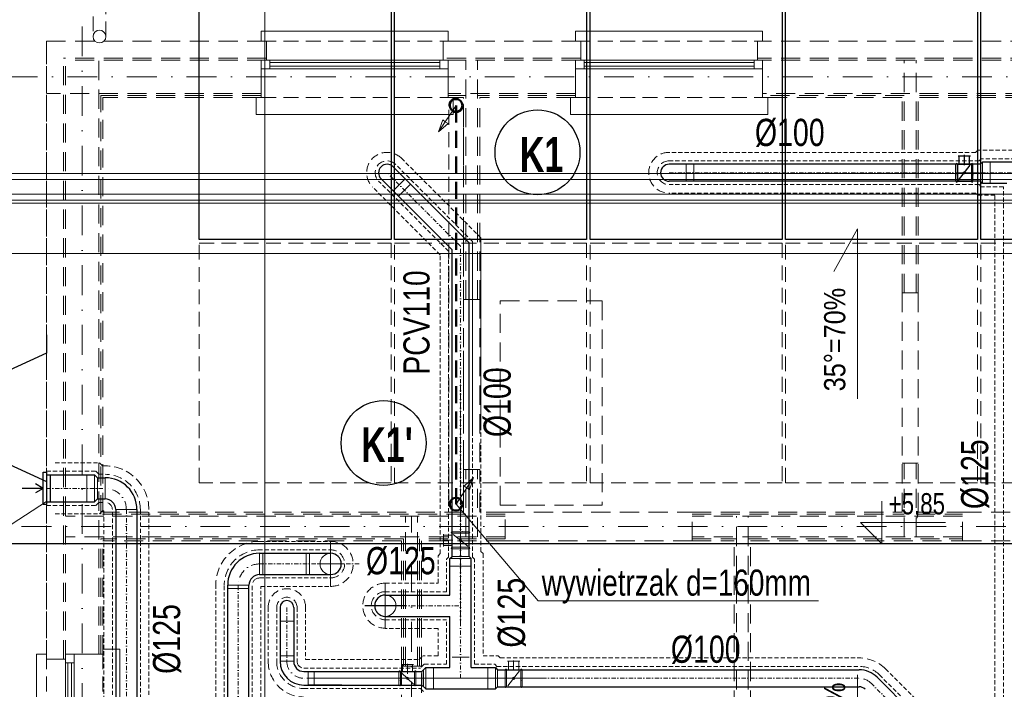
# Model space of a CAD drawing. Header units: inches. Extents: x 57112 to 98566, y -51777 to -16564.
# Tile 129 of 138: x 80411 to 80990, y -20539 to -20145. Entities that reach past the tile are written whole.
import ezdxf

# ---------------------------------------------------------------- set-up
doc = ezdxf.new("R2010")
doc.units = ezdxf.units.IN
doc.header["$MEASUREMENT"] = 0
for name, pattern in [('CENTER', [10.16, 6.35, -1.27, 1.27, -1.27]), ('DASHDOT', [1, 0.5, -0.25, 0, -0.25]), ('DASHED', [0.75, 0.5, -0.25]), ('HIDDEN', [0.375, 0.25, -0.125])]:
    doc.linetypes.add(name, pattern=pattern)
doc.layers.get('0').update_dxf_attribs({"color": 251, "lineweight": 0})
for name, color, linetype, lineweight in [('## 02 KS NAD POSADZKĄ', 3, 'DASHED', 30), ('## 02 KS PION', 3, 'Continuous', 30), ('## 02 KS SREDNICE', 24, 'Continuous', 15), ('## 08 CENTRALA REKUP', 204, 'Continuous', 25), ('## 08 Nawiew', 1, 'Continuous', 0), ('## 08 Nawiew opis', 1, 'Continuous', 0), ('## 08 WENTYL IZOLACJA', 4, 'DASHED', 18), ('## 08 Wywiew', 5, 'Continuous', 0), ('001 WENT NAWIEW', 1, 'Continuous', 25), ('Axial', 7, 'CENTER', 9), ('Main', 7, 'Continuous', 20), ('p-- przekrój-drew', 251, 'Continuous', 20), ('p--dach', 251, 'Continuous', 30), ('p--dach-rura spustowa', 2, 'Continuous', 0), ('p--dach-ściana przer.', 251, 'Continuous', 0), ('p--fotowoltaika', 250, 'Continuous', 30), ('p--koty wysok.', 251, 'Continuous', 0), ('p--osie konstr', 250, 'DASHDOT', 15), ('p--podpis rysunku', 7, 'Continuous', 0), ('p--przekrój-cienki', 251, 'Continuous', 5), ('p--płyta GK', 251, 'Continuous', 0), ('p--wiązar dachowy', 250, 'Continuous', 0)]:
    doc.layers.add(name, color=color, linetype=linetype, lineweight=lineweight)
doc.layers.add('Wywiew', color=1, linetype='Continuous')
doc.styles.add('1-50', font='arial.ttf', dxfattribs={"width": 0.75, "height": 12.5})
doc.styles.add('GENERATED_STYLE_3', font='txt')
doc.styles.add('GENERATED_STYLE_7', font='arialbd.ttf', dxfattribs={"width": 0.75})
doc.styles.get("Standard").update_dxf_attribs({"font": 'arial.ttf', "width": 0.75})
doc.linetypes.add('LINIA17', pattern='A,1e-05,[146,RODZLIN.shx,S=0.03819,R=0,X=0,Y=-0.13482],-1.52796', length=1.52797)

# ---------------------------------------------------------------- blocks, each defined once
blk = doc.blocks.new('A$C670D1017')
at = {"layer": '001 WENT NAWIEW'}
for p, q in [((1.4, 15.4375, 151.8), (8.6, 15.4375, 151.8)), ((2, 10.4375, 151.8), (2, 15.4375, 151.8)), ((5, 9.9375, 151.8), (5, 15.9375, 151.8)), ((8, 10.4375, 151.8), (8, 15.4375, 151.8)), ((0, 0.4375, 151.8), (0, 10.4375, 151.8)), ((0.875, 10.4375, 151.8), (0.875, 0.4375, 151.8)), ((0.875, 10.4375, 151.8), (9.125, 10.4375, 151.8)), ((1.5, 1.0625, 151.8), (8.5, 9.8125, 151.8)), ((9.125, 10.4375, 151.8), (9.125, 0.4375, 151.8)), ((10, 0.4375, 151.8), (10, 10.4375, 151.8)), ((0, 5.4375, 151.8), (10, 5.4375, 151.8)), ((0, 0.4375, 151.8), (9.125, 0.4375, 151.8))]:
    blk.add_line(p, q, dxfattribs=at)
blk.add_circle((5, 5.4375, 151.8), 0.625, dxfattribs=at)
for centre, start, end in [((0.4375, 10.4375, 151.8), 0, 180), ((9.5625, 10.4375, 151.8), 0, 180), ((0.4375, 0.4375, 151.8), 180, 0), ((9.5625, 0.4375, 151.8), 180, 0)]:
    blk.add_arc(centre, 0.4375, start, end, dxfattribs=at)
for p in [(0, 4.1875, 151.8), (0, 4.1875, 151.8), (10, 4.1875, 151.8), (10, 4.1875)]:
    blk.add_point(p, dxfattribs=at)
blk = doc.blocks.new('A$C670D1368')
at = {"layer": '## 08 Wywiew', "color": 5, "lineweight": 5}
for p, q in [((0.4375, 10, 151.8), (10.4375, 10, 151.8)), ((0.4375, 10, 151.8), (0.4375, 0.875, 151.8)), ((10.4375, 9.125, 151.8), (0.4375, 9.125, 151.8)), ((1.0625, 8.5, 151.8), (9.8125, 1.5, 151.8)), ((5.4375, 10, 151.8), (5.4375, 0, 151.8)), ((10.4375, 9.125, 151.8), (10.4375, 0.875, 151.8)), ((10.4375, 8, 151.8), (15.4375, 8, 151.8)), ((15.4375, 8.6, 151.8), (15.4375, 1.4, 151.8)), ((10.4375, 0.875, 151.8), (0.4375, 0.875, 151.8)), ((0.4375, 0, 151.8), (10.4375, 0, 151.8)), ((0.4375, 0, 151.8), (10.4375, 0, 151.8)), ((0.4375, 0, 151.8), (10.4375, 0, 151.8)), ((9.9375, 5, 151.8), (15.9375, 5, 151.8)), ((10.4375, 2, 151.8), (15.4375, 2, 151.8))]:
    blk.add_line(p, q, dxfattribs=at)
blk.add_circle((5.4375, 5, 151.8), 0.625, dxfattribs=at)
for centre, start, end in [((0.4375, 9.5625, 151.8), 90, 270), ((10.4375, 9.5625, 151.8), 270, 90), ((0.4375, 0.4375, 151.8), 90, 270), ((10.4375, 0.4375, 151.8), 270, 90)]:
    blk.add_arc(centre, 0.4375, start, end, dxfattribs=at)
for p in [(4.1875, 0, 151.8), (4.1875, 0)]:
    blk.add_point(p, dxfattribs=at)
blk = doc.blocks.new('okno-110-33.15')
at = {"linetype": 'Continuous', "ltscale": 35}
for p, q in [((0, 39.15), (110, 39.15)), ((-3, -10), (113, -10))]:
    blk.add_line(p, q, dxfattribs=at)
for p, q in [((0, 39.15), (0, 33.15)), ((110, 33.15), (110, 39.15)), ((3, 33.15), (3, 21.95)), ((107, 21.95), (107, 33.15)), ((5, 21.95), (0, 21.95)), ((0, 21.95), (0, 16.95)), ((0, 21.95), (0, 0)), ((105, 21.95), (5, 21.95)), ((5, 16.95), (5, 21.95)), ((5, 20.61), (105, 20.61)), ((5, 18.45), (105, 18.45)), ((110, 21.95), (105, 21.95)), ((105, 21.95), (105, 16.95)), ((110, 0), (110, 21.95)), ((110, 16.95), (110, 21.95)), ((0, 16.95), (5, 16.95)), ((5, 16.95), (105, 16.95)), ((105, 16.95), (110, 16.95)), ((-3, 0), (-3, -10)), ((0, 0), (-3, 0)), ((110, 0), (113, 0)), ((113, 0), (113, -10))]:
    blk.add_line(p, q)
at = {"linetype": 'HIDDEN', "ltscale": 35}
for p, q in [((0, 33.15), (110, 33.15)), ((0, 0), (110, 0))]:
    blk.add_line(p, q, dxfattribs=at)
blk = doc.blocks.new('kota wykoń')
for p, q in [((0, 25), (0, 0)), ((0, 0), (-12.5, 12.5)), ((-12.5, 12.5), (37.5, 12.5))]:
    blk.add_line(p, q)
at = {"lineweight": 0}
blk.add_line((-2.5, 0), (2.5, 0), dxfattribs=at)

msp = doc.modelspace()

# ---------------------------------------------------------------- linework, layer by layer
at = {"layer": '## 02 KS NAD POSADZKĄ', "color": 3, "lineweight": 50, "ltscale": 20}
msp.add_line((80667.891, -20195.624, 151.8), (80667.891, -20430.071, 151.8), dxfattribs=at)
at = {"layer": '## 02 KS PION', "color": 3, "lineweight": 20}
for p, q in [((80667.891, -20195.624, 151.8), (80657.652, -20211.268)), ((80657.652, -20211.268), (80660.05, -20204.164)), ((80657.652, -20211.268), (80663.202, -20206.227)), ((80660.05, -20204.164), (80661.578, -20205.27)), ((80663.202, -20206.227), (80661.578, -20205.27)), ((80667.891, -20430.071, 151.8), (80678.129, -20414.427)), ((80678.129, -20414.427), (80672.579, -20419.468)), ((80678.129, -20414.427), (80675.731, -20421.531)), ((80672.579, -20419.468), (80674.204, -20420.425)), ((80675.731, -20421.531), (80674.204, -20420.425))]:
    msp.add_line(p, q, dxfattribs=at)
at = {"layer": '## 02 KS PION', "color": 3, "lineweight": 50}
for centre in [(80667.891, -20195.624, 151.8), (80667.891, -20430.071, 151.8)]:
    msp.add_circle(centre, 3.75, dxfattribs=at)
at = {"layer": '## 02 KS PION', "color": 3, "lineweight": 30}
for centre in [(80715.836, -20223.235, 151.8), (80625.238, -20394.095, 151.8)]:
    msp.add_circle(centre, 24.979, dxfattribs=at)
at = {"layer": '## 02 KS SREDNICE', "linetype": 'Continuous'}
for p, q in [((80667.891, -20430.071, 151.8), (80716.168, -20486.835)), ((80716.168, -20486.835), (80881.061, -20486.835))]:
    msp.add_line(p, q, dxfattribs=at)
at = {"layer": '## 08 CENTRALA REKUP', "color": 204}
msp.add_line((80638.424, -20489.737, 151.8), (80614.13, -20489.737, 151.8), dxfattribs=at)
at = {"layer": '## 08 CENTRALA REKUP'}
msp.add_line((80638.424, -20489.737, 151.8), (80614.13, -20489.737, 151.8), dxfattribs=at)
at = {"layer": '## 08 Nawiew', "color": 4, "linetype": 'DASHED', "ltscale": 5}
for p, q in [((80973.591, -20223.227, 151.8), (80793.265, -20223.227, 151.8)), ((80973.591, -20223.227, 151.8), (80974.841, -20221.977, 151.8)), ((81021.64, -20221.977, 151.8), (80974.841, -20221.977, 151.8)), ((80682.534, -20273.495, 151.8), (80635.78, -20226.742, 151.8)), ((80658.534, -20283.436, 151.8), (80618.81, -20243.713, 151.8)), ((80973.591, -20247.227, 151.8), (80793.265, -20247.227, 151.8)), ((80974.841, -20248.477, 151.8), (80973.591, -20247.227, 151.8)), ((80984.991, -20248.477, 151.8), (80974.841, -20248.477, 151.8)), ((80984.991, -20607.312, 151.8), (80984.991, -20248.477, 151.8)), ((80682.534, -20457.884, 151.8), (80682.534, -20273.495, 151.8)), ((80682.534, -20384.613, 151.8), (80682.534, -20273.495, 151.8)), ((80658.534, -20459.134, 151.8), (80658.534, -20283.436, 151.8)), ((80431.965, -20405.743, 151.8), (80458.037, -20405.743, 151.8)), ((80459.787, -20407.493, 151.8), (80458.037, -20405.743, 151.8)), ((80459.787, -20407.493, 151.8), (80461.388, -20407.493, 151.8)), ((80459.787, -20433.993, 151.8), (80458.037, -20435.743, 151.8)), ((80459.787, -20433.993, 151.8), (80460.638, -20433.993, 151.8)), ((80460.638, -20433.993, 151.8), (80460.638, -20656.781, 151.8)), ((80431.965, -20435.743, 151.8), (80458.037, -20435.743, 151.8)), ((80487.138, -20434.705, 151.8), (80487.138, -20656.47, 151.8)), ((80552.252, -20451.929, 151.8), (80594.106, -20451.929, 151.8)), ((80658.534, -20459.134, 151.8), (80657.284, -20460.384, 151.8)), ((80657.284, -20476.487, 151.8), (80657.284, -20460.384, 151.8)), ((80657.284, -20476.487, 151.8), (80657.284, -20460.384, 151.8)), ((80682.534, -20457.884, 151.8), (80683.784, -20459.134, 151.8)), ((80683.784, -20459.134, 151.8), (80683.784, -20519.153, 151.8)), ((80526.502, -20607.312, 151.8), (80526.502, -20477.679, 151.8)), ((80553.002, -20478.429, 151.8), (80594.106, -20478.429, 151.8)), ((80553.002, -20607.312, 151.8), (80553.002, -20478.429, 151.8)), ((80626.263, -20476.487, 151.8), (80657.284, -20476.487, 151.8)), ((80557.338, -20490.74, 151.8), (80557.338, -20522.403, 151.8)), ((80579.338, -20490.74, 151.8), (80579.338, -20521.403, 151.8)), ((80657.284, -20503.107, 151.8), (80626.263, -20503.107, 151.8)), ((80657.284, -20519.153, 151.8), (80657.284, -20503.107, 151.8)), ((80646.134, -20521.403, 151.8), (80648.384, -20519.153, 151.8)), ((80657.284, -20519.153, 151.8), (80648.384, -20519.153, 151.8)), ((80683.784, -20519.153, 151.8), (80692.683, -20519.153, 151.8)), ((80693.933, -20520.403, 151.8), (80692.683, -20519.153, 151.8)), ((80693.933, -20520.403, 151.8), (80905.021, -20520.403, 151.8)), ((80579.338, -20521.403, 151.8), (80646.134, -20521.403, 151.8)), ((80920.578, -20526.847, 151.8), (80975.904, -20582.173, 151.8))]:
    msp.add_line(p, q, dxfattribs=at)
at = {"layer": '## 08 Nawiew', "color": 1, "linetype": 'Continuous', "lineweight": 30, "ltscale": 5}
for p, q in [((80976.491, -20230.227, 151.8), (80793.265, -20230.227, 151.8)), ((80976.491, -20230.227, 151.8), (80977.741, -20228.977, 151.8)), ((81018.741, -20228.977, 151.8), (80977.741, -20228.977, 151.8)), ((80976.491, -20240.227, 151.8), (80793.265, -20240.227, 151.8)), ((80977.741, -20241.477, 151.8), (80976.491, -20240.227, 151.8)), ((80991.991, -20241.477, 151.8), (80977.741, -20241.477, 151.8)), ((80552.252, -20458.929, 151.8), (80594.106, -20458.929, 151.8)), ((80664.284, -20483.487, 151.8), (80664.284, -20462.034, 151.8)), ((80552.252, -20471.429, 151.8), (80594.106, -20471.429, 151.8)), ((80533.502, -20608.062, 151.8), (80533.502, -20477.679, 151.8)), ((80546.002, -20608.062, 151.8), (80546.002, -20477.679, 151.8))]:
    msp.add_line(p, q, dxfattribs=at)
at = {"layer": '## 08 Nawiew', "color": 1, "linetype": 'Continuous', "lineweight": 20, "ltscale": 5}
for p, q in [((80803.265, -20230.227, 151.8), (80803.265, -20240.227, 151.8)), ((80807.765, -20230.227, 151.8), (80807.765, -20240.227, 151.8)), ((80971.991, -20240.227, 151.8), (80971.991, -20230.227, 151.8)), ((80976.491, -20240.227, 151.8), (80976.491, -20230.227, 151.8)), ((80977.741, -20241.477, 151.8), (80977.741, -20228.977, 151.8)), ((80977.741, -20241.477, 151.8), (80977.741, -20228.977, 151.8)), ((80982.241, -20241.477, 151.8), (80982.241, -20228.977, 151.8)), ((80552.252, -20471.429, 151.8), (80552.252, -20458.929, 151.8)), ((80554.252, -20471.429, 151.8), (80554.252, -20458.929, 151.8)), ((80579.606, -20458.929, 151.8), (80579.606, -20471.429, 151.8)), ((80581.606, -20458.929, 151.8), (80581.606, -20471.429, 151.8)), ((80664.284, -20466.534, 151.8), (80676.784, -20466.534, 151.8)), ((80533.502, -20477.679, 151.8), (80546.002, -20477.679, 151.8)), ((80533.502, -20479.679, 151.8), (80546.002, -20479.679, 151.8)), ((80654.534, -20526.153, 151.8), (80654.534, -20538.653, 151.8)), ((80686.534, -20526.153, 151.8), (80686.534, -20538.653, 151.8))]:
    msp.add_line(p, q, dxfattribs=at)
at = {"layer": '## 08 Nawiew', "color": 5, "linetype": 'DASHDOT', "lineweight": 15, "ltscale": 5}
for p, q in [((80670.534, -20278.466, 151.8), (80627.295, -20235.227, 151.8)), ((80670.534, -20532.403, 151.8), (80670.534, -20278.466, 151.8)), ((80670.534, -20359.604, 151.8), (80670.534, -20501.458, 151.8)), ((80568.338, -20490.74, 151.8), (80568.338, -20522.403, 151.8)), ((80626.263, -20489.737, 151.8), (80670.534, -20489.737, 151.8)), ((80720.193, -20532.403, 151.8), (80578.338, -20532.403, 151.8)), ((80580.838, -20532.403, 151.8), (80905.021, -20532.403, 151.8)), ((80912.092, -20535.332, 151.8), (80961.426, -20584.666, 151.8))]:
    msp.add_line(p, q, dxfattribs=at)
at = {"layer": '## 08 Nawiew', "color": 5, "lineweight": 30, "ltscale": 5}
for p, q in [((80675.534, -20276.395, 151.8), (80630.831, -20231.692, 151.8)), ((80665.534, -20280.537, 151.8), (80623.76, -20238.763, 151.8)), ((80675.534, -20460.784, 151.8), (80675.534, -20276.395, 151.8)), ((80675.534, -20387.513, 151.8), (80675.534, -20276.395, 151.8)), ((80665.534, -20460.784, 151.8), (80665.534, -20280.537, 151.8)), ((80665.534, -20387.513, 151.8), (80665.534, -20280.537, 151.8)), ((80664.284, -20462.034, 151.8), (80665.534, -20460.784, 151.8)), ((80664.284, -20483.487, 151.8), (80664.284, -20462.034, 151.8)), ((80675.534, -20460.784, 151.8), (80676.784, -20462.034, 151.8)), ((80676.784, -20526.153, 151.8), (80676.784, -20462.034, 151.8)), ((80626.263, -20483.487, 151.8), (80664.284, -20483.487, 151.8)), ((80564.338, -20490.74, 151.8), (80564.338, -20522.403, 151.8)), ((80572.338, -20490.74, 151.8), (80572.338, -20522.403, 151.8)), ((80626.263, -20495.987, 151.8), (80664.284, -20495.987, 151.8)), ((80664.284, -20526.153, 151.8), (80664.284, -20495.987, 151.8)), ((80650.034, -20526.153, 151.8), (80647.784, -20528.403, 151.8)), ((80650.034, -20526.153, 151.8), (80664.284, -20526.153, 151.8)), ((80676.784, -20526.153, 151.8), (80691.034, -20526.153, 151.8)), ((80691.034, -20526.153, 151.8), (80692.284, -20527.403, 151.8)), ((80578.338, -20528.403, 151.8), (80647.784, -20528.403, 151.8)), ((80692.284, -20527.403, 151.8), (80905.021, -20527.403, 151.8)), ((80915.628, -20531.796, 151.8), (80970.954, -20587.123, 151.8)), ((80578.338, -20536.403, 151.8), (80647.784, -20536.403, 151.8)), ((80600.702, -20536.403, 151.8), (80580.838, -20536.403, 151.8)), ((80647.784, -20536.403, 151.8), (80650.034, -20538.653, 151.8)), ((80692.284, -20537.403, 151.8), (80691.034, -20538.653, 151.8)), ((80692.284, -20537.403, 151.8), (80905.021, -20537.403, 151.8)), ((80650.034, -20538.653, 151.8), (80691.034, -20538.653, 151.8))]:
    msp.add_line(p, q, dxfattribs=at)
at = {"layer": '## 08 Nawiew', "color": 1, "linetype": 'DASHDOT', "lineweight": 15, "ltscale": 5}
for p, q in [((80793.265, -20235.227, 151.8), (81166.815, -20235.227, 151.8)), ((80552.252, -20465.179, 151.8), (80611.506, -20465.179, 151.8)), ((80539.752, -20608.062, 151.8), (80539.752, -20477.679, 151.8))]:
    msp.add_line(p, q, dxfattribs=at)
at = {"layer": '## 08 Nawiew', "color": 4, "linetype": 'DASHDOT', "lineweight": 15, "ltscale": 5}
for p, q in [((80426.965, -20420.743, 151.8), (80461.388, -20420.743, 151.8)), ((80473.888, -20433.243, 151.8), (80473.888, -20656.781, 151.8))]:
    msp.add_line(p, q, dxfattribs=at)
at = {"layer": '## 08 Nawiew', "color": 5, "linetype": 'Continuous', "lineweight": 15, "ltscale": 5}
for p, q in [((80665.534, -20456.284, 151.8), (80675.534, -20456.284, 151.8)), ((80664.284, -20462.034, 151.8), (80676.784, -20462.034, 151.8)), ((80664.284, -20462.034, 151.8), (80676.784, -20462.034, 151.8)), ((80665.534, -20460.784, 151.8), (80675.534, -20460.784, 151.8)), ((80665.534, -20462.034, 151.8), (80675.534, -20462.034, 151.8)), ((80664.284, -20466.534, 151.8), (80676.784, -20466.534, 151.8)), ((80564.338, -20498.74, 151.8), (80572.338, -20498.74, 151.8)), ((80565.338, -20519.138, 151.8), (80572.338, -20519.138, 151.8)), ((80665.534, -20519.903, 151.8), (80675.534, -20519.903, 151.8)), ((80650.034, -20526.153, 151.8), (80650.034, -20538.653, 151.8)), ((80650.034, -20526.153, 151.8), (80650.034, -20538.653, 151.8)), ((80654.534, -20526.153, 151.8), (80654.534, -20538.653, 151.8)), ((80686.534, -20526.153, 151.8), (80686.534, -20538.653, 151.8)), ((80691.034, -20526.153, 151.8), (80691.034, -20538.653, 151.8)), ((80691.034, -20526.153, 151.8), (80691.034, -20538.653, 151.8)), ((80580.838, -20528.403, 151.8), (80580.838, -20536.403, 151.8)), ((80584.338, -20528.403, 151.8), (80584.338, -20536.403, 151.8)), ((80644.284, -20528.403, 151.8), (80644.284, -20536.403, 151.8)), ((80647.784, -20528.403, 151.8), (80647.784, -20536.403, 151.8)), ((80648.784, -20527.403, 151.8), (80648.784, -20537.403, 151.8)), ((80650.034, -20527.403, 151.8), (80650.034, -20537.403, 151.8)), ((80691.034, -20527.403, 151.8), (80691.034, -20537.403, 151.8)), ((80692.284, -20527.403, 151.8), (80692.284, -20537.403, 151.8)), ((80696.784, -20527.403, 151.8), (80696.784, -20537.403, 151.8))]:
    msp.add_line(p, q, dxfattribs=at)
at = {"layer": '## 08 Nawiew', "color": 4, "lineweight": 30, "elevation": 151.8}
msp.add_lwpolyline([(80424.965, -20411.331), (80426.965, -20411.331), (80426.965, -20430.155), (80424.965, -20430.155)], close=True, dxfattribs=at)
at = {"layer": '## 08 Nawiew', "color": 4, "linetype": 'DASHED', "ltscale": 10}
for centre, radius, start, end in [((80627.295, -20235.227, 151.8), 12, 45, 225), ((80793.265, -20235.227, 151.8), 12, 90, 270), ((80461.388, -20433.243, 151.8), 25.75, 0, 90), ((80552.252, -20477.679, 151.8), 25.75, 90, 180), ((80594.106, -20465.151, 151.8), 13.25, 270, 90), ((80568.338, -20490.74, 151.8), 11, 0, 180), ((80626.263, -20489.737, 151.8), 13.25, 90, 270), ((80905.021, -20542.403, 151.8), 22, 45, 90), ((80578.338, -20522.403, 151.8), 21, 180, 270)]:
    msp.add_arc(centre, radius, start, end, dxfattribs=at)
at = {"layer": '## 08 Nawiew', "color": 1, "linetype": 'Continuous', "lineweight": 30, "ltscale": 10}
for centre, radius, start, end in [((80793.265, -20235.227, 151.8), 5, 90, 270), ((80552.252, -20477.679, 151.8), 18.75, 90, 180), ((80594.106, -20465.151, 151.8), 6.25, 270, 90), ((80552.252, -20477.679, 151.8), 6.25, 90, 180)]:
    msp.add_arc(centre, radius, start, end, dxfattribs=at)
at = {"layer": '## 08 Nawiew', "color": 4, "linetype": 'DASHDOT', "lineweight": 15, "ltscale": 10}
msp.add_arc((80461.388, -20433.243, 151.8), 12.5, 0, 90, dxfattribs=at)
at = {"layer": '## 08 Nawiew', "color": 1, "linetype": 'DASHDOT', "lineweight": 15, "ltscale": 10}
msp.add_arc((80552.252, -20477.679, 151.8), 12.5, 90, 180, dxfattribs=at)
at = {"layer": '## 08 Nawiew', "color": 5, "lineweight": 30}
for centre, radius, start, end in [((80626.277, -20489.752, 151.8), 6.25, 90, 270), ((80568.338, -20490.74, 151.8), 4, 0, 180), ((80578.338, -20522.403, 151.8), 14, 180, 270), ((80578.338, -20522.403, 151.8), 6, 180, 270), ((80905.021, -20542.403, 151.8), 15, 45, 90), ((80905.021, -20542.403, 151.8), 5, 45, 90)]:
    msp.add_arc(centre, radius, start, end, dxfattribs=at)
at = {"layer": '## 08 Nawiew', "color": 5, "linetype": 'DASHDOT', "lineweight": 15, "ltscale": 10}
for centre, start, end in [((80578.338, -20522.403, 151.8), 180, 270), ((80578.338, -20522.403, 151.8), 180, 270), ((80578.338, -20522.403, 151.8), 180, 270), ((80905.021, -20542.403, 151.8), 45, 90)]:
    msp.add_arc(centre, 10, start, end, dxfattribs=at)
at = {"layer": '## 08 Nawiew opis', "color": 6, "elevation": 151.8}
msp.add_lwpolyline([(80239.86, -20476.725), (80352.505, -20476.725), (80426.965, -20428.405)], dxfattribs=at)
at = {"layer": '## 08 WENTYL IZOLACJA', "color": 6, "lineweight": 5, "ltscale": 5}
for p, q in [((80677.534, -20275.566, 151.8), (80632.245, -20230.278, 151.8)), ((80975.662, -20228.227, 151.8), (80793.265, -20228.227, 151.8)), ((80975.662, -20228.227, 151.8), (80976.912, -20226.977, 151.8)), ((81019.569, -20226.977, 151.8), (80976.912, -20226.977, 151.8)), ((80663.534, -20281.365, 151.8), (80622.345, -20240.177, 151.8)), ((80975.662, -20242.227, 151.8), (80793.265, -20242.227, 151.8)), ((80976.912, -20243.477, 151.8), (80975.662, -20242.227, 151.8)), ((80989.991, -20243.477, 151.8), (80976.912, -20243.477, 151.8)), ((80989.991, -20612.312, 151.8), (80989.991, -20243.477, 151.8)), ((80677.534, -20461.205, 151.8), (80677.534, -20275.566, 151.8)), ((80677.534, -20387.934, 151.8), (80677.534, -20275.566, 151.8)), ((80663.534, -20461.205, 151.8), (80663.534, -20281.365, 151.8)), ((80426.965, -20410.743, 151.8), (80455.966, -20410.743, 151.8)), ((80457.716, -20412.493, 151.8), (80455.966, -20410.743, 151.8)), ((80457.716, -20412.493, 151.8), (80461.388, -20412.493, 151.8)), ((80426.965, -20430.743, 151.8), (80455.966, -20430.743, 151.8)), ((80457.716, -20428.993, 151.8), (80455.966, -20430.743, 151.8)), ((80457.716, -20428.993, 151.8), (80461.388, -20428.993, 151.8)), ((80482.138, -20433.243, 151.8), (80482.138, -20656.781, 151.8)), ((80465.638, -20434.705, 151.8), (80465.638, -20656.781, 151.8)), ((80551.527, -20456.929, 151.8), (80594.106, -20456.929, 151.8)), ((80663.534, -20461.205, 151.8), (80662.284, -20462.455, 151.8)), ((80662.284, -20481.487, 151.8), (80662.284, -20462.455, 151.8)), ((80677.534, -20461.205, 151.8), (80678.784, -20462.455, 151.8)), ((80678.784, -20524.153, 151.8), (80678.784, -20462.455, 151.8)), ((80552.252, -20473.429, 151.8), (80594.106, -20473.429, 151.8)), ((80531.502, -20608.062, 151.8), (80531.502, -20477.679, 151.8)), ((80548.002, -20608.062, 151.8), (80548.002, -20477.679, 151.8)), ((80626.263, -20481.487, 151.8), (80662.284, -20481.487, 151.8)), ((80562.338, -20490.74, 151.8), (80562.338, -20522.403, 151.8)), ((80574.338, -20490.74, 151.8), (80574.338, -20522.403, 151.8)), ((80626.263, -20497.987, 151.8), (80662.284, -20497.987, 151.8)), ((80662.284, -20524.153, 151.8), (80662.284, -20497.987, 151.8)), ((80578.338, -20526.403, 151.8), (80646.955, -20526.403, 151.8)), ((80649.205, -20524.153, 151.8), (80646.955, -20526.403, 151.8)), ((80649.205, -20524.153, 151.8), (80662.284, -20524.153, 151.8)), ((80678.784, -20524.153, 151.8), (80690.612, -20524.153, 151.8)), ((80691.862, -20525.403, 151.8), (80690.612, -20524.153, 151.8)), ((80691.862, -20525.403, 151.8), (80905.021, -20525.403, 151.8)), ((80917.042, -20530.382, 151.8), (80972.369, -20585.709, 151.8)), ((80578.338, -20538.403, 151.8), (80646.955, -20538.403, 151.8)), ((80646.955, -20538.403, 151.8), (80649.205, -20540.653, 151.8))]:
    msp.add_line(p, q, dxfattribs=at)
at = {"layer": '## 08 WENTYL IZOLACJA', "color": 6, "lineweight": 5, "ltscale": 10}
for centre, radius, start, end in [((80627.295, -20235.227, 151.8), 7, 45, 225), ((80793.265, -20235.227, 151.8), 7, 90, 270), ((80461.388, -20433.243, 151.8), 20.75, 0, 90), ((80461.388, -20433.243, 151.8), 4.25, 0, 90), ((80552.252, -20477.679, 151.8), 20.75, 90, 180), ((80594.106, -20465.151, 151.8), 8.25, 270, 90), ((80552.252, -20477.679, 151.8), 4.25, 90, 180), ((80568.338, -20490.74, 151.8), 6, 0, 180), ((80626.263, -20489.737, 151.8), 8.25, 90, 270), ((80578.338, -20522.403, 151.8), 16, 180, 270), ((80578.338, -20522.403, 151.8), 4, 180, 270), ((80905.021, -20542.403, 151.8), 17, 45, 90)]:
    msp.add_arc(centre, radius, start, end, dxfattribs=at)
at = {"layer": '## 08 Wywiew', "color": 5, "lineweight": 5}
for p, q in [((80564.338, -20519.138, 151.8), (80572.338, -20519.138, 151.8)), ((80564.338, -20522.403, 151.8), (80572.338, -20522.403, 151.8)), ((80642.884, -20524.37, 151.8), (80635.684, -20524.37, 151.8)), ((80636.284, -20528.403, 151.8), (80636.284, -20524.37, 151.8)), ((80639.284, -20529.87, 151.8), (80639.284, -20523.87, 151.8)), ((80642.284, -20528.403, 151.8), (80642.284, -20524.37, 151.8)), ((80634.284, -20536.403, 151.8), (80634.284, -20528.403, 151.8)), ((80634.284, -20536.403, 151.8), (80634.284, -20528.403, 151.8)), ((80634.284, -20536.403, 151.8), (80634.284, -20528.403, 151.8)), ((80644.284, -20532.403, 151.8), (80634.284, -20532.403, 151.8)), ((80635.159, -20528.403, 151.8), (80635.159, -20536.403, 151.8)), ((80643.409, -20528.403, 151.8), (80635.159, -20528.403, 151.8)), ((80642.784, -20535.94, 151.8), (80635.784, -20529.151, 151.8)), ((80643.409, -20528.403, 151.8), (80643.409, -20536.403, 151.8)), ((80644.284, -20536.403, 151.8), (80644.284, -20528.403, 151.8)), ((80644.284, -20536.403, 151.8), (80635.159, -20536.403, 151.8))]:
    msp.add_line(p, q, dxfattribs=at)
msp.add_circle((80639.284, -20532.403, 151.8), 0.625, dxfattribs=at)
for centre, start, end in [((80634.721, -20528.403, 151.8), 0, 180), ((80643.846, -20528.403, 151.8), 0, 180), ((80634.721, -20536.403, 151.8), 180, 0), ((80643.846, -20536.403, 151.8), 180, 0)]:
    msp.add_arc(centre, 0.438, start, end, dxfattribs=at)
for p in [(80634.284, -20533.653, 151.8), (80634.284, -20533.653)]:
    msp.add_point(p, dxfattribs=at)
at = {"linetype": 'Continuous', "ltscale": 8}
msp.add_line((81449.465, -20251.35, 151.8), (80386.965, -20251.35, 151.8), dxfattribs=at)
at = {"color": 251}
msp.add_line((80424.965, -20420.743, 151.8), (80412.541, -20420.743, 151.8), dxfattribs=at)
at = {"color": 251, "linetype": 'Continuous', "lineweight": 30, "ltscale": 10}
for q in [(80412.541, -20420.743, 151.8), (80420.379, -20418.056, 151.8), (80420.379, -20423.43, 151.8)]:
    msp.add_line((80424.965, -20420.743, 151.8), q, dxfattribs=at)
at = {"layer": '001 WENT NAWIEW', "color": 5, "lineweight": 20}
for p, q in [((80630.831, -20245.834, 151.8), (80637.902, -20238.763, 151.8)), ((80634.013, -20249.016, 151.8), (80641.084, -20241.945, 151.8))]:
    msp.add_line(p, q, dxfattribs=at)
at = {"layer": '001 WENT NAWIEW', "color": 4, "lineweight": 30}
for p, q in [((80426.965, -20411.331, 151.8), (80426.965, -20430.155, 151.8)), ((80426.965, -20412.743, 151.8), (80455.138, -20412.743, 151.8)), ((80428.965, -20412.743, 151.8), (80428.965, -20428.743, 151.8)), ((80456.888, -20414.493, 151.8), (80455.138, -20412.743, 151.8)), ((80456.888, -20414.493, 151.8), (80461.388, -20414.493, 151.8)), ((80456.888, -20426.993, 151.8), (80455.138, -20428.743, 151.8)), ((80456.888, -20426.993, 151.8), (80461.388, -20426.993, 151.8)), ((80426.965, -20428.743, 151.8), (80455.138, -20428.743, 151.8)), ((80467.638, -20433.243, 151.8), (80467.638, -20656.781, 151.8)), ((80480.138, -20433.243, 151.8), (80480.138, -20656.781, 151.8))]:
    msp.add_line(p, q, dxfattribs=at)
at = {"layer": '001 WENT NAWIEW', "color": 4, "lineweight": 20}
for p, q in [((80450.638, -20412.743, 151.8), (80450.638, -20428.743, 151.8)), ((80455.138, -20412.743, 151.8), (80455.138, -20428.743, 151.8)), ((80456.888, -20414.493, 151.8), (80456.888, -20426.993, 151.8)), ((80461.388, -20414.493, 151.8), (80461.388, -20426.993, 151.8)), ((80467.638, -20433.243, 151.8), (80480.138, -20433.243, 151.8))]:
    msp.add_line(p, q, dxfattribs=at)
at = {"layer": '001 WENT NAWIEW', "color": 5, "lineweight": 30}
msp.add_arc((80627.295, -20235.227, 151.8), 5, 45, 225, dxfattribs=at)
msp.add_arc((80627.295, -20235.227, 151.8), 5, 45, 225, dxfattribs=at)
msp.add_arc((80627.295, -20235.227, 151.8), 5, 45, 225, dxfattribs=at)
msp.add_arc((80627.295, -20235.227, 151.8), 5, 45, 225, dxfattribs=at)
at = {"layer": '001 WENT NAWIEW', "color": 4, "lineweight": 30}
for radius in [18.75, 6.25]:
    msp.add_arc((80461.388, -20433.243, 151.8), radius, 0, 90, dxfattribs=at)
at = {"layer": 'Axial', "ltscale": 5}
for p, q in [((80594.106, -20451.929, 151.8), (80594.106, -20478.429, 151.8)), ((80586.956, -20465.179, 151.8), (80601.656, -20465.179, 151.8)), ((80626.263, -20476.487, 151.8), (80626.263, -20503.107, 151.8)), ((80633.513, -20489.737, 151.8), (80619.013, -20489.737, 151.8))]:
    msp.add_line(p, q, dxfattribs=at)
at = {"layer": 'Main'}
for centre in [(80594.106, -20465.179, 151.8), (80626.263, -20489.737, 151.8)]:
    msp.add_circle(centre, 6.25, dxfattribs=at)
at = {"layer": 'p-- przekrój-drew', "color": 7, "linetype": 'LINIA17', "lineweight": 0, "ltscale": 5}
msp.add_line((81449.465, -20251.35, 151.8), (80386.965, -20251.35, 151.8), dxfattribs=at)
at = {"layer": 'p--dach', "color": 251, "linetype": 'HIDDEN', "lineweight": 5, "ltscale": 35}
for p, q in [((80663.561, -20430.126, 151.8), (80663.561, -20195.624, 151.8)), ((80672.22, -20195.624, 151.8), (80672.22, -20430.126, 151.8))]:
    msp.add_line(p, q, dxfattribs=at)
at = {"layer": 'p--dach', "color": 251, "linetype": 'Continuous', "ltscale": 35}
msp.add_line((80386.965, -20453.155, 151.8), (81449.465, -20453.155, 151.8), dxfattribs=at)
at = {"layer": 'p--dach', "color": 251, "linetype": 'Continuous', "lineweight": 20, "ltscale": 35, "elevation": 151.8}
for points in [[(80904.197, -20368.184), (80904.197, -20268.184), (80890.218, -20293.293)], [(80904.197, -20530.407), (80904.197, -20630.407), (80890.218, -20605.298)]]:
    msp.add_lwpolyline(points, dxfattribs=at)
at = {"layer": 'p--dach', "color": 251, "linetype": 'Continuous', "ltscale": 35, "elevation": 151.8}
msp.add_lwpolyline([(80426.965, -20330.553), (80426.965, -20341.322), (80363.222, -20370.465, 1), (80363.222, -20387.563), (80426.965, -20416.706), (80426.965, -20427.475)], format="xyb", dxfattribs=at)
at = {"layer": 'p--dach', "color": 251, "linetype": 'HIDDEN', "lineweight": 5, "ltscale": 35}
msp.add_circle((80667.891, -20195.624, 151.8), 4.329, dxfattribs=at)
at = {"layer": 'p--dach-rura spustowa', "color": 251, "linetype": 'HIDDEN', "lineweight": 5, "ltscale": 35}
for p, q in [((80454.325, -20090.782, 151.8), (80454.325, -20155.145, 151.8)), ((80461.825, -20155.145, 151.8), (80461.825, -20090.782, 151.8))]:
    msp.add_line(p, q, dxfattribs=at)
at = {"layer": 'p--dach-rura spustowa', "color": 251, "linetype": 'Continuous', "lineweight": 0, "ltscale": 75}
msp.add_circle((80458.075, -20155.145, 151.8), 3.75, dxfattribs=at)
at = {"layer": 'p--dach-ściana przer.', "color": 251, "linetype": 'HIDDEN', "ltscale": 45}
for p, q in [((80426.965, -20508.865, 151.8), (80426.965, -20157.905, 151.8)), ((80556.265, -20157.905, 151.8), (80426.965, -20157.905, 151.8)), ((80426.965, -20521.255, 151.8), (80426.965, -20157.905, 151.8)), ((80741.265, -20157.905, 151.8), (80660.265, -20157.905, 151.8)), ((81022.315, -20157.905, 151.8), (80845.255, -20157.905, 151.8)), ((80556.265, -20167.905, 151.8), (80436.965, -20167.905, 151.8)), ((80436.965, -20521.255, 151.8), (80436.965, -20167.905, 151.8)), ((80556.265, -20169.105, 151.8), (80438.165, -20169.105, 151.8)), ((80438.165, -20521.255, 151.8), (80438.165, -20169.105, 151.8)), ((80457.665, -20518.255, 151.8), (80457.665, -20169.105, 151.8)), ((80741.265, -20167.905, 151.8), (80660.265, -20167.905, 151.8)), ((80741.265, -20169.105, 151.8), (80660.265, -20169.105, 151.8)), ((80673.565, -20309.705, 151.8), (80673.565, -20169.105, 151.8)), ((80680.565, -20309.705, 151.8), (80680.565, -20169.105, 151.8)), ((81022.315, -20167.905, 151.8), (80845.255, -20167.905, 151.8)), ((81022.315, -20169.105, 151.8), (80845.255, -20169.105, 151.8)), ((80931.565, -20305.905, 151.8), (80931.565, -20169.105, 151.8)), ((80938.565, -20305.905, 151.8), (80938.565, -20169.105, 151.8)), ((80553.265, -20188.605, 151.8), (80426.965, -20188.605, 151.8)), ((80458.865, -20435.955, 151.8), (80458.865, -20189.805, 151.8)), ((80553.265, -20189.805, 151.8), (80458.865, -20189.805, 151.8)), ((80738.265, -20188.605, 151.8), (80663.265, -20188.605, 151.8)), ((80673.565, -20189.805, 151.8), (80663.265, -20189.805, 151.8)), ((80738.265, -20189.805, 151.8), (80680.565, -20189.805, 151.8)), ((81019.315, -20188.605, 151.8), (80848.255, -20188.605, 151.8)), ((80931.565, -20189.805, 151.8), (80848.255, -20189.805, 151.8)), ((81019.315, -20189.805, 151.8), (80938.565, -20189.805, 151.8)), ((80460.115, -20434.705, 151.8), (80460.115, -20191.055, 151.8)), ((80553.265, -20191.055, 151.8), (80460.115, -20191.055, 151.8)), ((80672.315, -20191.055, 151.8), (80663.265, -20191.055, 151.8)), ((80672.315, -20309.705, 151.8), (80672.315, -20191.055, 151.8)), ((80681.815, -20309.705, 151.8), (80681.815, -20191.055, 151.8)), ((80738.265, -20191.055, 151.8), (80681.815, -20191.055, 151.8)), ((80930.315, -20191.055, 151.8), (80848.255, -20191.055, 151.8)), ((80930.315, -20305.905, 151.8), (80930.315, -20191.055, 151.8)), ((80939.815, -20305.905, 151.8), (80939.815, -20191.055, 151.8)), ((81019.315, -20191.055, 151.8), (80939.815, -20191.055, 151.8)), ((80939.815, -20305.905, 151.8), (80930.315, -20305.905, 151.8)), ((80930.315, -20305.905, 151.8), (80930.315, -20405.905, 151.8)), ((80939.815, -20305.905, 151.8), (80939.815, -20405.905, 151.8)), ((80681.815, -20309.705, 151.8), (80672.315, -20309.705, 151.8)), ((80672.315, -20309.705, 151.8), (80672.315, -20409.705, 151.8)), ((80681.815, -20309.705, 151.8), (80681.815, -20409.705, 151.8)), ((80672.315, -20434.705, 151.8), (80672.315, -20409.705, 151.8)), ((80681.815, -20409.705, 151.8), (80672.315, -20409.705, 151.8)), ((80673.565, -20449.155, 151.8), (80673.565, -20409.705, 151.8)), ((80680.565, -20449.155, 151.8), (80680.565, -20409.705, 151.8)), ((80681.815, -20434.705, 151.8), (80681.815, -20409.705, 151.8)), ((80930.315, -20434.705, 151.8), (80930.315, -20405.905, 151.8)), ((80939.815, -20405.905, 151.8), (80930.315, -20405.905, 151.8)), ((80931.565, -20449.155, 151.8), (80931.565, -20405.905, 151.8)), ((80938.565, -20449.155, 151.8), (80938.565, -20405.905, 151.8)), ((80939.815, -20434.705, 151.8), (80939.815, -20405.905, 151.8)), ((80696.815, -20437.155, 151.8), (80438.165, -20437.155, 151.8)), ((80673.565, -20435.955, 151.8), (80458.865, -20435.955, 151.8)), ((80672.315, -20434.705, 151.8), (80460.115, -20434.705, 151.8)), ((80460.115, -20435.955, 151.8), (80460.115, -20435.905, 151.8)), ((80638.165, -20525.255, 151.8), (80638.165, -20437.155, 151.8)), ((80645.165, -20525.255, 151.8), (80645.165, -20437.155, 151.8)), ((80696.815, -20435.955, 151.8), (80680.565, -20435.955, 151.8)), ((80696.815, -20434.705, 151.8), (80681.815, -20434.705, 151.8)), ((80696.815, -20450.405, 151.8), (80696.815, -20434.705, 151.8)), ((80696.815, -20434.705, 151.8), (80806.815, -20434.705, 151.8)), ((80806.815, -20451.605, 151.8), (80806.815, -20434.705, 151.8)), ((80806.815, -20434.705, 151.8), (80930.315, -20434.705, 151.8)), ((80806.815, -20435.955, 151.8), (80931.565, -20435.955, 151.8)), ((80965.815, -20437.155, 151.8), (80806.815, -20437.155, 151.8)), ((80832.865, -20657.205, 151.8), (80832.865, -20437.155, 151.8)), ((80839.865, -20657.205, 151.8), (80839.865, -20437.155, 151.8)), ((80938.565, -20435.955, 151.8), (80965.815, -20435.955, 151.8)), ((80939.815, -20434.705, 151.8), (80965.815, -20434.705, 151.8)), ((80965.815, -20451.605, 151.8), (80965.815, -20434.705, 151.8)), ((80965.815, -20434.705, 151.8), (81065.815, -20434.705, 151.8)), ((80696.815, -20449.155, 151.8), (80438.165, -20449.155, 151.8)), ((80636.965, -20450.355, 151.8), (80458.865, -20450.355, 151.8)), ((80458.865, -20518.255, 151.8), (80458.865, -20450.355, 151.8)), ((80636.965, -20525.255, 151.8), (80636.965, -20450.355, 151.8)), ((80696.815, -20450.355, 151.8), (80646.365, -20450.355, 151.8)), ((80646.365, -20525.255, 151.8), (80646.365, -20450.355, 151.8)), ((80965.815, -20449.155, 151.8), (80806.815, -20449.155, 151.8)), ((80806.815, -20450.355, 151.8), (80832.865, -20450.355, 151.8)), ((80839.865, -20450.355, 151.8), (80965.815, -20450.355, 151.8)), ((80635.715, -20451.605, 151.8), (80460.115, -20451.605, 151.8)), ((80460.115, -20518.255, 151.8), (80460.115, -20451.605, 151.8)), ((80635.715, -20525.255, 151.8), (80635.715, -20451.605, 151.8)), ((80696.815, -20451.605, 151.8), (80647.615, -20451.605, 151.8)), ((80647.615, -20525.255, 151.8), (80647.615, -20451.605, 151.8)), ((80806.815, -20451.605, 151.8), (80696.815, -20451.605, 151.8)), ((80806.815, -20451.605, 151.8), (80831.615, -20451.605, 151.8)), ((80831.615, -20635.255, 151.8), (80831.615, -20451.605, 151.8)), ((80841.115, -20635.255, 151.8), (80841.115, -20451.605, 151.8)), ((80841.115, -20451.605, 151.8), (80965.815, -20451.605, 151.8)), ((80965.815, -20451.605, 151.8), (81065.815, -20451.605, 151.8)), ((80635.715, -20525.255, 151.8), (80635.715, -20625.255, 151.8)), ((80647.615, -20525.255, 151.8), (80635.715, -20525.255, 151.8)), ((80647.615, -20625.255, 151.8), (80647.615, -20525.255, 151.8))]:
    msp.add_line(p, q, dxfattribs=at)
at = {"layer": 'p--dach-ściana przer.', "color": 251, "linetype": 'HIDDEN', "ltscale": 45, "elevation": 151.8}
for points in [[(80556.265, -20157.905), (80556.265, -20169.105), (80553.265, -20169.105), (80553.265, -20191.055)], [(80553.265, -20191.055), (80553.265, -20169.105), (80556.265, -20169.105), (80556.265, -20157.905)], [(80660.265, -20157.905), (80660.265, -20169.105), (80663.265, -20169.105), (80663.265, -20191.055)], [(80663.265, -20191.055), (80663.265, -20169.105), (80660.265, -20169.105), (80660.265, -20157.905)], [(80741.265, -20157.905), (80741.265, -20169.105), (80738.265, -20169.105), (80738.265, -20191.055)], [(80738.265, -20191.055), (80738.265, -20169.105), (80741.265, -20169.105), (80741.265, -20157.905)], [(80845.255, -20157.905), (80845.255, -20169.105), (80848.255, -20169.105), (80848.255, -20191.055)], [(80848.255, -20191.055), (80848.255, -20169.105), (80845.255, -20169.105), (80845.255, -20157.905)], [(80460.115, -20518.255), (80438.165, -20518.255), (80438.165, -20521.255), (80426.965, -20521.255)]]:
    msp.add_lwpolyline(points, dxfattribs=at)
msp.add_lwpolyline([(80753.909, -20430.574), (80693.909, -20430.574), (80693.909, -20310.574), (80753.909, -20310.574)], close=True, dxfattribs=at)
at = {"layer": 'p--fotowoltaika', "color": 251, "linetype": 'Continuous', "ltscale": 35, "elevation": 151.8}
for points in [[(80516.715, -20133.53), (80629.715, -20133.53), (80629.715, -20274.53), (80516.715, -20274.53)], [(80631.715, -20133.53), (80744.715, -20133.53), (80744.715, -20274.53), (80631.715, -20274.53)], [(80746.715, -20133.53), (80859.715, -20133.53), (80859.715, -20274.53), (80746.715, -20274.53)], [(80861.715, -20133.53), (80974.715, -20133.53), (80974.715, -20274.53), (80861.715, -20274.53)], [(80976.715, -20133.53), (81089.715, -20133.53), (81089.715, -20274.53), (80976.715, -20274.53)]]:
    msp.add_lwpolyline(points, close=True, dxfattribs=at)
at = {"layer": 'p--fotowoltaika', "color": 251, "linetype": 'HIDDEN', "lineweight": 13, "ltscale": 35, "elevation": 151.8}
for points in [[(80516.715, -20276.53), (80629.715, -20276.53), (80629.715, -20417.53), (80516.715, -20417.53)], [(80631.715, -20276.53), (80744.715, -20276.53), (80744.715, -20417.53), (80631.715, -20417.53)], [(80746.715, -20276.53), (80859.715, -20276.53), (80859.715, -20417.53), (80746.715, -20417.53)], [(80861.715, -20276.53), (80974.715, -20276.53), (80974.715, -20417.53), (80861.715, -20417.53)], [(80976.715, -20276.53), (81089.715, -20276.53), (81089.715, -20417.53), (80976.715, -20417.53)]]:
    msp.add_lwpolyline(points, close=True, dxfattribs=at)
at = {"layer": 'p--osie konstr', "color": 251, "linetype": 'DASHDOT', "ltscale": 35}
for p, q in [((80447.915, -20763.405, 151.8), (80447.915, -20097.905, 151.8)), ((81439.465, -20178.855, 151.8), (80394.105, -20178.855, 151.8)), ((80641.665, -20657.205, 151.8), (80641.665, -20437.155, 151.8)), ((81482.764, -20443.155, 151.8), (80409.711, -20443.155, 151.8))]:
    msp.add_line(p, q, dxfattribs=at)
at = {"layer": 'p--podpis rysunku', "color": 0}
msp.add_line((80555.287, -19939.562, 151.8), (80555.287, -21001.543, 151.8), dxfattribs=at)
at = {"layer": 'p--przekrój-cienki', "linetype": 'Continuous', "ltscale": 35}
for p, q in [((81449.465, -20235.659, 151.8), (80386.965, -20235.659, 151.8)), ((81449.465, -20239.146, 151.8), (80386.965, -20239.146, 151.8)), ((81449.465, -20247.863, 151.8), (80386.965, -20247.863, 151.8))]:
    msp.add_line(p, q, dxfattribs=at)
at = {"layer": 'p--płyta GK', "color": 251, "ltscale": 35}
msp.add_line((80460.115, -20373.699, 151.8), (80460.115, -20373.649, 151.8), dxfattribs=at)
msp.add_line((80460.115, -20373.699, 151.8), (80460.115, -20373.649, 151.8), dxfattribs=at)
at = {"layer": 'p--wiązar dachowy'}
for p, q in [((81449.465, -20253.083, 151.8), (80386.965, -20253.083, 151.8)), ((81449.465, -20282.732, 151.8), (80386.965, -20282.732, 151.8))]:
    msp.add_line(p, q, dxfattribs=at)

# ---------------------------------------------------------------- block references
at = {"layer": '## 08 CENTRALA REKUP', "linetype": 'Continuous', "lineweight": 18}
msp.add_blockref('A$C670D1017', (80961.991, -20240.665), dxfattribs=at)
at = {"color": 2, "lineweight": 30}
for p, rotation in [((80675.971, -20446.284), 180), ((80706.784, -20537.84), 90)]:
    msp.add_blockref('A$C670D1368', p, dxfattribs=dict(at, rotation=rotation))
at = {"layer": 'p--dach-ściana przer.', "color": 251, "linetype": 'HIDDEN', "ltscale": 45}
for p in [(80553.265, -20191.055, 151.8), (80738.265, -20191.055, 151.8)]:
    msp.add_blockref('okno-110-33.15', p, dxfattribs=at)
at = {"layer": 'p--dach-ściana przer.', "color": 251, "linetype": 'HIDDEN', "ltscale": 45, "xscale": -1, "rotation": 89.99999999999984}
msp.add_blockref('okno-110-33.15', (80460.115, -20518.255, 151.8), dxfattribs=at)
at = {"layer": 'p--koty wysok.', "color": 251}
msp.add_blockref('kota wykoń', (80918.355, -20453.295, 151.8), dxfattribs=at)

# ---------------------------------------------------------------- texts
at = {"layer": '## 02 KS PION', "color": 3, "lineweight": 50, "style": 'GENERATED_STYLE_7', "width": 0.7}
for s, p in [('K1', (80705.419, -20234.757, 489.541)), ("K1'", (80612.09, -20405.343, 489.541))]:
    msp.add_text(s, height=20.4724, dxfattribs=at).set_placement(p)
at = {"layer": '## 02 KS SREDNICE', "linetype": 'Continuous', "style": 'GENERATED_STYLE_3', "width": 0.8}
msp.add_text('PCV110', height=15.3543, rotation=90, dxfattribs=at).set_placement((80652.27, -20353.81, 7.945))
msp.add_text('wywietrzak d=160mm', height=15.35433, dxfattribs=at).set_placement((80718.316, -20483.839, 7.945))
at = {"layer": 'p--dach', "color": 251, "linetype": 'Continuous', "ltscale": 35, "char_height": 12.5, "width": 207.41597, "rotation": 90, "style": '1-50'}
for insert, attachment_point in [((80884.429, -20302.877, 151.8), 3), ((80884.429, -20595.714, 151.8), 1)]:
    msp.add_mtext('{\\W0.85;35%%d=70%}', dxfattribs=dict(at, insert=insert, attachment_point=attachment_point))
at = {"layer": 'p--koty wysok.', "color": 251, "insert": (80922.452, -20423.554, 151.8), "char_height": 12.5, "width": 155.56197, "attachment_point": 1, "style": '1-50'}
msp.add_mtext('+5,85', dxfattribs=at)
at = {"layer": 'Wywiew', "lineweight": 5, "insert": (80843.753, -20203.502, 151.8), "char_height": 16.0002, "attachment_point": 1}
msp.add_mtext_dynamic_manual_height_columns('%%C100', width=46.33417, gutter_width=12.5, heights=[0], dxfattribs=at)
at = {"layer": 'Wywiew', "color": 5, "lineweight": 5, "char_height": 16.0002, "attachment_point": 1, "rotation": 90}
for s, insert in [('%%C100', (80684.053, -20390.617, 151.8)), ('%%C125', (80692.452, -20514.349, 151.8))]:
    msp.add_mtext_dynamic_manual_height_columns(s, width=46.33417, gutter_width=12.5, heights=[0], dxfattribs=dict(at, insert=insert))
at = {"layer": 'Wywiew', "lineweight": 5, "insert": (80965.014, -20432.942, 151.8), "char_height": 16.0002, "attachment_point": 1, "rotation": 90}
msp.add_mtext_dynamic_manual_height_columns('%%C125', width=46.33417, gutter_width=12.5, heights=[0], dxfattribs=at)
at = {"layer": 'Wywiew', "color": 5, "lineweight": 5, "char_height": 16.0002, "attachment_point": 1}
for s, insert in [('%%C125', (80614.896, -20455.256, 151.8)), ('%%C100', (80794.289, -20507.309, 151.8))]:
    msp.add_mtext_dynamic_manual_height_columns(s, width=46.33417, gutter_width=12.5, heights=[0], dxfattribs=dict(at, insert=insert))
at = {"layer": 'Wywiew', "color": 4, "lineweight": 5, "insert": (80489.544, -20529.808, 151.8), "char_height": 16.0002, "attachment_point": 1, "rotation": 90}
msp.add_mtext_dynamic_manual_height_columns('%%C125', width=46.33417, gutter_width=12.5, heights=[0], dxfattribs=at)

doc.saveas('drawing.dxf')
